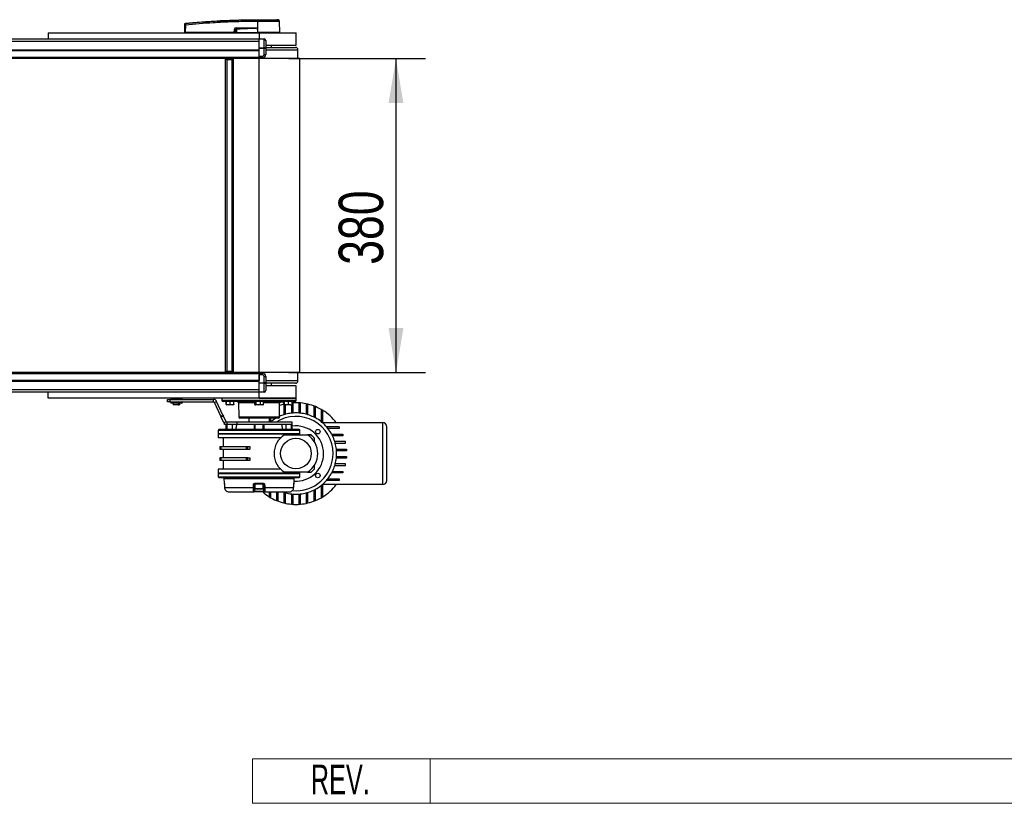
# Model space of a CAD drawing. Header units: millimetres. Extents: x 0 to 420, y 0 to 297.
# Tile 9 of 68: x 199 to 266, y 66 to 119. Entities that reach past the tile are written whole.
import ezdxf
from ezdxf.enums import TextEntityAlignment as Align

# ---------------------------------------------------------------- set-up
doc = ezdxf.new("R2010")
doc.units = ezdxf.units.MM
doc.layers.add('CARTIGLIO', color=140, linetype='Continuous')
doc.layers.add('QUOTE', color=174, linetype='Continuous')
doc.styles.add('SLDTEXTSTYLE0', font='TXT', dxfattribs={"width": 0.638298})
doc.styles.add('SLDTEXTSTYLE3', font='TXT', dxfattribs={"width": 0.75})
doc.dimstyles.new('SLDDIMSTYLE0', dxfattribs={"dimtxt": 3, "dimasz": 3, "dimexe": 0, "dimexo": 0.0625, "dimgap": 0.75, "dimtad": 1, "dimlfac": 17.920366, "dimrnd": 1e-09, "dimzin": 12, "dimdsep": 46, "dimtxsty": 'SLDTEXTSTYLE3', "dimsah": 1, "dimcen": 0.09, "dimadec": 0, "dimazin": 3, "dimtfac": 1, "dimtdec": 3, "dimtofl": 0, "dimtmove": 0, "dimatfit": 3, "dimfxl": 0, "dimfrac": 2, "dimtolj": 1, "dimtzin": 12, "dimarcsym": 0})

# ---------------------------------------------------------------- blocks, each defined once
blk = doc.blocks.new('SW_NOTE_0_27')
at = {"layer": 'CARTIGLIO', "color": 0, "insert": (2.34, 2.578), "char_height": 2, "attachment_point": 2, "style": 'SLDTEXTSTYLE0'}
blk.add_mtext('REV.', dxfattribs=at)
blk = doc.blocks.new('Cartiglio ALUSIC')
at = {"color": 161, "linetype": 'Continuous', "lineweight": 18}
for p, q in [((113.971, 150.999), (113.971, 153.999)), ((113.971, 153.999), (313.621, 153.999)), ((125.971, 153.999), (125.971, 150.999)), ((113.971, 150.999), (313.621, 150.999))]:
    blk.add_line(p, q, dxfattribs=at)
at = {"layer": 'CARTIGLIO', "color": 140}
blk.add_blockref('SW_NOTE_0_27', (117.568, 151.037), dxfattribs=at)
at = {"layer": 'CARTIGLIO', "color": 140, "style": 'SLDTEXTSTYLE0', "width": 0.638298}
for tag, height, p in [('AUTOATTR1', 3.5, (223.449, 133.7)), ('AUTOATTR2', 3.5, (221.929, 127.422)), ('AUTOATTR11', 3.5, (222.862, 121.411)), ('AUTOATTR8', 4, (219.244, 110.003)), ('AUTOATTR9', 4, (218.122, 100.423)), ('AUTOATTR0', 4, (249.033, 100.312))]:
    blk.add_attdef(tag, text='', height=height, dxfattribs=at).set_placement(p, align=Align.TOP_CENTER)
at = {"layer": 'CARTIGLIO', "color": 140}
for tag in ['AUTOATTR13', 'AUTOATTR12', 'AUTOATTR10', 'AUTOATTR7', 'AUTOATTR6', 'AUTOATTR5', 'AUTOATTR4', 'AUTOATTR3']:
    blk.add_attdef(tag, (0, 0), '', height=4, dxfattribs=at)
blk = doc.blocks.new('_D_1')
at = {"layer": 'QUOTE'}
for p, q in [((217.629, 116.46), (226.873, 116.46)), ((224.873, 116.46), (224.873, 95.255)), ((217.629, 95.255), (226.873, 95.255))]:
    blk.add_line(p, q, dxfattribs=at)
for points in [[(224.873, 116.46), (224.373, 113.46), (225.373, 113.46)], [(224.873, 95.255), (225.373, 98.255), (224.373, 98.255)]]:
    blk.add_solid(points, dxfattribs=at)
at = {"layer": 'QUOTE', "insert": (221.005, 102.532), "char_height": 3, "attachment_point": 1, "rotation": 90, "style": 'SLDTEXTSTYLE3'}
blk.add_mtext('380', dxfattribs=at)

msp = doc.modelspace()

# ---------------------------------------------------------------- linework, layer by layer
at = {"color": 7, "linetype": 'Continuous', "lineweight": 25}
for p, q in [((215.51263, 119.08263), (215.51271, 119.08263)), ((216.9177, 119.07496), (216.82064, 119.08263)), ((210.60722, 118.2177), (210.61158, 118.71736)), ((210.65247, 118.71736), (210.64811, 118.2177)), ((210.65234, 118.83559), (210.6523, 118.83559)), ((210.65234, 118.83559), (210.6541, 118.83577)), ((213.95809, 118.2177), (213.95897, 118.44296)), ((213.9694, 118.44296), (213.96852, 118.2177)), ((214.08712, 118.38176), (213.9694, 118.44296)), ((215.3903, 118.51985), (214.08076, 118.51985)), ((214.08076, 118.51985), (214.17886, 118.46885)), ((214.08147, 118.53428), (215.39101, 118.53428)), ((215.51255, 118.96499), (215.50349, 118.96499)), ((215.50903, 118.52756), (215.50906, 118.52446)), ((215.50906, 118.52446), (215.51173, 118.2177)), ((215.51255, 118.96499), (215.512, 118.2177)), ((217.02401, 118.2177), (217.01749, 118.96495)), ((194.79683, 117.78301), (215.62919, 117.78301)), ((201.39957, 118.1898), (201.39957, 117.78301)), ((201.39957, 118.1898), (215.62919, 118.1898)), ((203.54681, 118.19119), (203.54681, 118.1898)), ((203.99264, 118.1898), (203.99264, 118.19119)), ((210.60722, 118.2177), (210.64811, 118.2177)), ((210.63439, 118.2177), (210.63487, 118.1898)), ((213.95809, 118.2177), (210.64811, 118.2177)), ((210.65017, 118.2177), (210.65021, 118.1898)), ((213.96852, 118.2177), (213.95809, 118.2177)), ((213.96028, 118.2177), (213.96032, 118.1898)), ((213.96852, 118.2177), (214.09293, 118.2177)), ((213.98779, 118.2177), (213.98814, 118.1898)), ((214.0972, 118.2177), (215.51173, 118.2177)), ((214.10595, 118.2177), (214.10615, 118.1898)), ((215.512, 118.2177), (215.51173, 118.2177)), ((217.02401, 118.2177), (215.512, 118.2177)), ((215.51314, 118.2177), (215.51316, 118.1898)), ((215.62919, 118.1898), (218.1403, 118.1898)), ((215.62919, 118.1898), (215.62919, 117.78301)), ((215.62919, 117.78301), (215.96401, 117.78301)), ((215.62919, 117.76667), (215.62919, 117.78301)), ((215.96401, 117.76667), (215.62919, 117.76667)), ((215.62919, 117.18553), (215.62919, 117.76667)), ((215.96401, 117.78301), (215.96401, 117.76667)), ((215.96401, 117.18553), (215.96401, 117.76667)), ((216.07561, 117.67141), (216.07561, 117.12296)), ((216.99635, 118.1898), (216.99684, 118.2177)), ((218.1403, 117.35276), (218.1403, 118.1898)), ((59.38239, 117.6302), (215.62919, 117.6302)), ((59.38239, 117.05758), (215.62919, 117.05758)), ((215.62919, 117.18553), (215.96401, 117.18553)), ((215.62919, 117.14607), (215.62919, 117.18553)), ((215.96401, 117.14607), (215.62919, 117.14607)), ((215.62919, 116.61116), (215.62919, 117.14607)), ((215.96401, 117.18553), (215.96401, 117.14607)), ((215.96401, 116.72277), (215.96401, 117.14607)), ((216.07561, 117.35276), (218.1403, 117.35276)), ((216.07561, 117.21325), (218.0845, 117.21325)), ((216.07561, 117.12296), (216.07561, 116.72277)), ((216.07561, 117.04585), (217.08878, 117.04585)), ((218.25191, 117.01794), (216.07561, 117.01794)), ((216.46623, 117.21325), (216.46623, 117.35276)), ((217.08878, 117.04585), (218.25191, 117.04585)), ((217.94188, 117.01794), (217.94188, 117.04585)), ((218.04849, 117.01794), (218.04849, 117.04585)), ((218.0566, 117.01794), (218.0566, 117.04585)), ((218.2547, 116.45992), (218.25191, 117.01794)), ((59.38239, 117.00178), (215.62919, 117.00178)), ((59.38239, 116.55536), (215.62919, 116.55536)), ((59.38239, 116.49956), (215.62919, 116.49956)), ((215.62919, 116.45992), (59.38239, 116.45992)), ((213.44345, 116.36228), (213.34581, 116.45992)), ((213.34581, 116.45992), (213.34581, 95.255)), ((213.90384, 116.45992), (213.34581, 116.45992)), ((213.44345, 116.36228), (213.44345, 95.35264)), ((213.80619, 116.36228), (213.44345, 116.36228)), ((213.80619, 116.36228), (213.90384, 116.45992)), ((213.80619, 95.35264), (213.80619, 116.36228)), ((213.90384, 95.255), (213.90384, 116.45992)), ((213.95512, 116.45992), (213.95512, 116.49956)), ((214.49914, 116.49956), (214.49575, 116.45992)), ((215.62919, 116.55536), (215.62919, 117.00178)), ((215.62919, 116.61116), (215.8524, 116.61116)), ((215.62919, 116.49956), (215.62919, 116.55536)), ((215.8524, 116.49956), (215.62919, 116.49956)), ((215.62919, 95.255), (215.62919, 116.45992)), ((218.39141, 116.45992), (215.62919, 116.45992)), ((215.8524, 116.61116), (215.8524, 116.49956)), ((215.96401, 116.72277), (216.07561, 116.72277)), ((218.39141, 95.255), (218.39141, 116.45992)), ((215.62919, 95.255), (59.38239, 95.255)), ((215.62919, 95.21536), (59.38239, 95.21536)), ((215.62919, 95.15956), (59.38239, 95.15956)), ((213.44345, 95.35264), (213.34581, 95.255)), ((213.34581, 95.255), (213.90384, 95.255)), ((213.44345, 95.35264), (213.80619, 95.35264)), ((213.80619, 95.35264), (213.90384, 95.255)), ((213.95512, 95.21536), (213.95512, 95.255)), ((214.49914, 95.21536), (214.49575, 95.255)), ((214.52828, 95.21536), (214.52494, 95.255)), ((218.39141, 95.255), (215.62919, 95.255)), ((215.62919, 95.21536), (215.8524, 95.21536)), ((215.62919, 95.21536), (215.62919, 95.15956)), ((215.62919, 95.15956), (215.62919, 94.71314)), ((215.8524, 95.10375), (215.62919, 95.10375)), ((215.62919, 94.56884), (215.62919, 95.10375)), ((215.8524, 95.10375), (215.8524, 95.21536)), ((218.25191, 94.69697), (218.2547, 95.255)), ((215.62919, 94.71314), (59.38239, 94.71314)), ((215.62919, 94.65733), (59.38239, 94.65733)), ((215.62919, 94.56884), (215.96401, 94.56884)), ((215.62919, 94.52938), (215.62919, 94.56884)), ((215.96401, 94.52938), (215.62919, 94.52938)), ((215.62919, 93.94825), (215.62919, 94.52938)), ((215.96401, 94.56884), (215.96401, 94.99215)), ((215.96401, 94.99215), (216.07561, 94.99215)), ((215.96401, 94.56884), (215.96401, 94.52938)), ((215.96401, 93.94825), (215.96401, 94.52938)), ((216.07561, 94.99215), (216.07561, 94.59196)), ((217.53962, 94.69697), (216.07561, 94.69697)), ((218.25191, 94.69697), (216.07561, 94.69697)), ((216.07561, 94.59196), (216.07561, 94.04351)), ((218.0845, 94.52956), (216.07561, 94.52956)), ((216.46623, 94.36216), (216.46623, 94.52956)), ((218.25191, 94.69697), (217.53962, 94.69697)), ((215.62919, 94.08472), (59.38239, 94.08472)), ((215.62919, 93.9319), (195.03003, 93.9319)), ((201.39957, 93.52512), (201.39957, 93.9319)), ((215.62919, 93.94825), (215.96401, 93.94825)), ((215.62919, 93.9319), (215.62919, 93.94825)), ((215.96401, 93.9319), (215.62919, 93.9319)), ((215.62919, 93.52512), (215.62919, 93.9319)), ((215.96401, 93.94825), (215.96401, 93.9319)), ((218.1403, 94.36216), (216.07636, 94.36216)), ((218.1403, 93.52512), (218.1403, 94.36216)), ((215.62919, 93.52512), (201.39957, 93.52512)), ((209.4372, 93.27428), (209.4372, 93.44169)), ((209.4372, 93.44169), (209.6046, 93.44169)), ((209.6046, 93.27428), (209.4372, 93.27428)), ((209.6046, 93.44169), (209.6046, 93.27428)), ((209.6046, 93.44169), (212.55944, 93.44169)), ((209.6046, 93.27428), (212.55944, 93.27428)), ((209.66967, 93.51482), (209.6666, 93.45622)), ((209.6666, 93.45622), (210.43544, 93.45622)), ((209.6666, 93.25975), (209.66967, 93.20116)), ((210.43544, 93.25975), (209.6666, 93.25975)), ((209.67586, 93.51482), (209.66967, 93.51482)), ((209.66967, 93.20116), (210.43237, 93.20116)), ((210.43237, 93.51482), (209.67586, 93.51482)), ((209.6838, 93.44448), (209.67775, 93.44448)), ((209.67775, 93.27149), (210.4243, 93.27149)), ((209.68682, 93.19058), (209.68082, 93.19058)), ((210.4243, 93.44448), (209.6838, 93.44448)), ((210.42123, 93.19058), (209.68682, 93.19058)), ((209.71063, 93.44448), (209.71063, 93.44169)), ((209.71063, 93.27428), (209.71063, 93.27149)), ((209.82781, 93.19058), (209.82781, 93.10409)), ((209.82781, 93.10409), (209.85571, 93.07618)), ((209.82781, 93.10409), (210.1834, 93.10409)), ((210.16341, 93.07618), (209.85571, 93.07618)), ((210.1834, 93.10409), (210.16341, 93.07618)), ((210.16341, 93.07618), (210.21076, 93.07618)), ((210.23075, 93.18779), (210.1834, 93.18779)), ((210.1834, 93.10409), (210.1834, 93.18779)), ((210.21076, 93.07618), (210.23075, 93.10409)), ((210.24633, 93.07618), (210.21076, 93.07618)), ((210.23075, 93.18779), (210.23075, 93.10409)), ((210.23075, 93.10409), (210.27423, 93.10409)), ((210.24633, 93.07618), (210.27423, 93.10409)), ((210.27423, 93.10409), (210.27423, 93.19058)), ((210.39142, 93.44169), (210.39142, 93.44448)), ((210.39142, 93.27149), (210.39142, 93.27428)), ((210.43544, 93.45622), (210.43237, 93.51482)), ((210.43237, 93.20116), (210.43544, 93.25975)), ((212.55944, 93.27428), (212.55944, 93.44169)), ((212.61001, 93.24206), (212.76174, 93.31281)), ((213.04096, 92.3179), (212.61001, 93.24206)), ((213.19268, 92.38865), (212.76174, 93.31281)), ((213.11808, 93.52512), (213.12054, 93.38415)), ((213.12054, 93.38415), (218.13784, 93.38415)), ((215.62919, 93.30191), (213.20423, 93.30191)), ((213.41706, 93.0932), (213.41706, 93.30191)), ((213.41854, 93.07871), (213.41856, 93.0787)), ((213.5496, 93.0787), (213.41857, 93.0787)), ((213.42008, 93.0932), (213.42008, 93.30191)), ((213.42008, 93.0932), (213.5496, 93.0787)), ((213.5496, 93.0787), (213.67912, 93.0932)), ((213.80713, 93.0787), (213.5496, 93.0787)), ((213.67912, 93.0932), (213.67912, 93.30191)), ((213.67912, 93.0932), (213.80713, 93.0787)), ((213.80713, 93.0787), (213.93515, 93.0932)), ((213.93364, 93.0787), (213.80713, 93.0787)), ((213.93366, 93.0787), (213.93367, 93.07871)), ((213.93515, 93.0932), (213.93515, 93.30191)), ((214.23946, 93.21967), (214.25607, 92.26811)), ((215.3394, 93.21967), (214.23946, 93.21967)), ((215.3394, 93.0932), (215.3394, 93.30191)), ((215.35985, 93.08299), (215.37164, 93.0787)), ((215.38292, 93.0787), (215.37164, 93.0787)), ((215.57134, 93.0787), (215.38292, 93.0787)), ((215.42644, 93.0932), (215.42644, 93.30191)), ((215.42644, 93.0932), (215.57134, 93.0787)), ((215.57134, 93.0787), (215.71623, 93.0932)), ((215.81761, 93.0787), (215.57134, 93.0787)), ((215.62919, 93.52512), (218.1403, 93.52512)), ((218.1403, 93.52512), (215.62919, 93.52512)), ((218.05415, 93.30191), (215.62919, 93.30191)), ((215.71623, 93.0932), (215.71623, 93.30191)), ((215.71623, 93.0932), (215.81761, 93.0787)), ((215.81761, 93.0787), (215.91898, 93.0932)), ((215.88674, 93.0787), (215.81761, 93.0787)), ((215.88674, 93.0787), (215.89854, 93.08299)), ((215.91898, 93.0932), (215.91898, 93.30191)), ((217.01892, 93.21967), (215.91898, 93.21967)), ((217.00231, 92.26811), (217.01892, 93.21967)), ((217.23215, 93.27401), (217.25465, 93.27401)), ((217.23847, 93.27401), (217.23896, 93.30191)), ((217.25465, 93.27401), (217.25484, 93.30191)), ((217.25465, 93.27401), (217.30674, 93.27401)), ((217.30674, 93.0932), (217.30674, 93.30191)), ((217.30884, 93.09294), (217.30884, 92.4099)), ((217.32226, 93.0796), (217.32473, 93.0787)), ((217.48536, 93.0787), (217.32717, 93.0787)), ((217.34759, 93.0932), (217.34759, 93.30191)), ((217.34759, 93.0932), (217.48536, 93.0787)), ((217.42045, 92.44175), (217.42045, 93.0787)), ((217.48536, 93.0787), (217.62313, 93.0932)), ((217.74047, 93.0787), (217.48536, 93.0787)), ((217.62313, 93.0932), (217.62313, 93.30191)), ((217.62313, 93.0932), (217.74047, 93.0787)), ((217.74047, 93.0787), (217.85781, 93.0932)), ((217.74047, 93.0787), (217.83982, 93.0787)), ((217.81107, 93.0787), (217.81107, 92.51463)), ((217.83983, 93.0787), (217.84229, 93.0796)), ((217.85781, 93.0932), (217.85781, 93.30191)), ((217.92267, 93.20446), (217.85781, 93.20446)), ((217.92267, 92.52488), (217.92267, 93.20446)), ((218.13784, 93.38415), (218.1403, 93.52512)), ((218.31329, 93.20446), (218.31329, 92.52488)), ((218.42489, 93.20446), (218.31329, 93.20446)), ((218.42489, 92.51463), (218.42489, 93.20446)), ((218.92711, 93.12146), (218.81551, 93.12146)), ((218.81551, 93.12146), (218.81551, 92.44175)), ((218.92711, 92.4099), (218.92711, 93.12146)), ((219.31773, 92.95778), (219.31773, 92.25582)), ((219.42934, 92.95778), (219.31773, 92.95778)), ((219.42934, 92.19841), (219.42934, 92.95778)), ((219.93156, 92.69987), (219.81995, 92.69987)), ((219.81995, 92.69987), (219.81995, 91.94064)), ((219.93156, 91.84757), (219.93156, 92.69987)), ((213.04096, 92.3179), (213.19268, 92.38865)), ((213.07282, 92.24956), (213.04096, 92.3179)), ((213.22455, 92.32031), (213.07282, 92.24956)), ((213.2506, 91.86832), (213.07282, 92.24956)), ((213.19268, 92.38865), (213.22455, 92.32031)), ((213.40232, 91.93907), (213.22455, 92.32031)), ((213.40232, 91.93907), (213.2506, 91.86832)), ((213.29463, 91.73944), (213.29463, 91.80729)), ((213.35043, 91.76649), (213.35043, 91.73944)), ((213.4529, 91.90685), (213.4529, 91.73944)), ((214.12121, 91.90685), (213.4529, 91.90685)), ((214.12121, 91.90685), (214.12121, 91.73944)), ((217.86129, 91.90685), (214.12121, 91.90685)), ((214.25607, 92.26811), (217.00231, 92.26811)), ((215.62919, 92.18586), (214.33976, 92.18586)), ((214.93166, 92.18586), (214.93166, 91.90685)), ((216.91862, 92.18586), (215.62919, 92.18586)), ((216.32672, 91.90685), (216.32672, 92.18586)), ((216.41601, 91.94064), (216.41601, 92.18586)), ((217.86129, 91.73944), (217.86129, 91.90685)), ((219.93156, 91.87895), (223.97723, 91.87895)), ((223.97723, 87.69377), (223.97723, 91.87895)), ((212.86697, 91.34883), (212.86697, 91.12562)), ((218.39141, 91.34883), (212.86697, 91.34883)), ((212.86697, 91.12562), (212.89487, 91.09772)), ((218.39141, 91.12562), (212.86697, 91.12562)), ((212.86697, 91.09772), (212.86697, 90.8466)), ((218.39141, 91.09772), (212.86697, 91.09772)), ((218.33561, 91.40463), (212.92277, 91.40463)), ((213.35043, 91.73944), (213.29463, 91.73944)), ((213.4529, 91.73944), (213.35043, 91.73944)), ((213.39709, 91.73944), (213.39709, 91.40463)), ((213.41551, 91.40463), (213.41551, 91.73944)), ((214.12121, 91.73944), (213.4529, 91.73944)), ((213.47086, 91.40463), (213.47086, 91.73944)), ((213.81561, 91.73944), (213.81561, 91.40463)), ((217.86129, 91.73944), (214.12121, 91.73944)), ((215.29438, 91.73944), (215.29438, 91.40463)), ((215.34302, 91.73944), (215.34302, 91.40463)), ((215.91536, 91.73944), (215.34302, 91.73944)), ((215.91536, 91.40463), (215.91536, 91.73944)), ((215.96401, 91.40463), (215.96401, 91.73944)), ((217.44277, 91.73944), (217.44277, 91.40463)), ((217.78753, 91.73944), (217.78753, 91.40463)), ((217.84287, 91.73944), (217.84287, 91.40463)), ((217.86129, 91.73944), (217.84287, 91.73944)), ((217.86129, 91.40463), (217.86129, 91.73944)), ((218.36351, 91.09772), (218.39141, 91.12562)), ((218.39141, 91.12562), (218.39141, 91.34883)), ((218.39141, 91.04191), (218.39141, 91.09772)), ((221.03149, 91.59994), (220.17919, 91.59994)), ((221.03149, 91.48833), (220.27226, 91.48833)), ((220.53003, 91.09772), (221.2894, 91.09772)), ((221.03149, 91.59994), (221.03149, 91.48833)), ((221.2894, 91.09772), (221.2894, 90.98611)), ((224.25625, 87.97278), (224.25625, 91.59994)), ((217.08714, 90.8466), (212.86697, 90.8466)), ((213.20179, 90.8466), (213.20179, 90.259)), ((217.33675, 91.04191), (218.89921, 91.04191)), ((219.13895, 91.04191), (218.90898, 91.04191)), ((219.37353, 90.55569), (219.37353, 90.80733)), ((221.2894, 90.98611), (220.58744, 90.98611)), ((221.45308, 90.59549), (220.74152, 90.59549)), ((220.77337, 90.48389), (221.45308, 90.48389)), ((221.45308, 90.48389), (221.45308, 90.59549)), ((212.97858, 90.259), (212.97858, 90.08044)), ((212.97858, 90.259), (213.06413, 90.259)), ((212.97858, 90.08044), (213.06413, 90.08044)), ((213.06413, 90.08044), (213.06413, 90.259)), ((213.06413, 90.259), (214.76649, 90.259)), ((213.06413, 90.08044), (214.76649, 90.08044)), ((213.20179, 90.08044), (213.20179, 89.49228)), ((214.76649, 90.259), (214.76649, 90.08044)), ((214.76649, 90.259), (214.86428, 90.259)), ((214.76649, 90.08044), (214.86428, 90.08044)), ((214.86428, 90.08044), (214.86428, 90.259)), ((214.86428, 90.259), (215.01138, 90.259)), ((214.86428, 90.08044), (215.01138, 90.08044)), ((215.01138, 90.259), (215.01138, 90.08044)), ((220.84625, 90.09327), (221.53608, 90.09327)), ((221.53608, 89.98167), (220.8565, 89.98167)), ((221.53608, 90.09327), (221.53608, 89.98167)), ((212.97858, 89.49228), (212.97858, 89.31371)), ((213.06413, 89.49228), (212.97858, 89.49228)), ((213.06413, 89.31371), (212.97858, 89.31371)), ((213.06413, 89.31371), (213.06413, 89.49228)), ((214.76649, 89.49228), (213.06413, 89.49228)), ((214.76649, 89.31371), (213.06413, 89.31371)), ((213.20179, 89.31371), (213.20179, 88.72611)), ((214.76649, 89.49228), (214.76649, 89.31371)), ((214.86428, 89.49228), (214.76649, 89.49228)), ((214.86428, 89.31371), (214.76649, 89.31371)), ((214.86428, 89.31371), (214.86428, 89.49228)), ((214.86428, 89.49228), (215.01138, 89.49228)), ((215.01138, 89.31371), (214.86428, 89.31371)), ((215.01138, 89.49228), (215.01138, 89.31371)), ((221.45308, 89.08883), (220.77337, 89.08883)), ((221.53608, 89.47944), (220.84625, 89.47944)), ((220.8565, 89.59105), (221.53608, 89.59105)), ((221.45308, 88.97722), (221.45308, 89.08883)), ((221.53608, 89.59105), (221.53608, 89.47944)), ((212.86697, 88.72611), (212.86697, 88.475)), ((217.08714, 88.72611), (212.86697, 88.72611)), ((212.89487, 88.475), (212.86697, 88.4471)), ((212.86697, 88.475), (215.62919, 88.475)), ((212.86697, 88.4471), (212.86697, 88.22389)), ((212.86697, 88.4471), (218.39141, 88.4471)), ((215.62919, 88.475), (218.39141, 88.475)), ((218.89921, 88.5308), (217.33675, 88.5308)), ((218.39141, 88.4471), (218.36351, 88.475)), ((218.39141, 88.475), (218.39141, 88.5308)), ((218.39141, 88.22389), (218.39141, 88.4471)), ((218.90898, 88.5308), (219.13895, 88.5308)), ((219.37353, 88.76539), (219.37353, 89.00576)), ((221.2894, 88.475), (220.53003, 88.475)), ((220.58744, 88.58661), (221.2894, 88.58661)), ((220.74152, 88.97722), (221.45308, 88.97722)), ((221.2894, 88.58661), (221.2894, 88.475)), ((212.86697, 88.22389), (218.39141, 88.22389)), ((212.92277, 88.16809), (218.33561, 88.16809)), ((213.25783, 88.11229), (213.26076, 87.77698)), ((213.25783, 88.11229), (218.00055, 88.11229)), ((213.26076, 87.77698), (213.27871, 87.77698)), ((213.28549, 88.14019), (213.28549, 88.11229)), ((213.28549, 88.14019), (217.97289, 88.14019)), ((213.39709, 88.16809), (213.39709, 88.14019)), ((213.41551, 88.14019), (213.41551, 88.16809)), ((213.47086, 88.14019), (213.47086, 88.16809)), ((213.81561, 88.14019), (213.81561, 88.16809)), ((214.04754, 88.14019), (214.04229, 88.16809)), ((215.29438, 88.16809), (215.29438, 88.14019)), ((215.33814, 87.77698), (215.92024, 87.77698)), ((215.34302, 88.16809), (215.34302, 88.14019)), ((215.91536, 88.14019), (215.91536, 88.16809)), ((215.96401, 88.14019), (215.96401, 88.16809)), ((217.21609, 88.16809), (217.21084, 88.14019)), ((217.44277, 88.14019), (217.44277, 88.16809)), ((217.78753, 88.16809), (217.78753, 88.14019)), ((217.84287, 88.16809), (217.84287, 88.14019)), ((217.86129, 88.14019), (217.86129, 88.16809)), ((217.97289, 88.11229), (217.97289, 88.14019)), ((217.97967, 87.77698), (217.99762, 87.77698)), ((217.99762, 87.77698), (218.00055, 88.11229)), ((221.03149, 87.97278), (220.17919, 87.97278)), ((220.27226, 88.08438), (221.03149, 88.08438)), ((221.03149, 88.08438), (221.03149, 87.97278)), ((213.29094, 87.69456), (213.29164, 87.69474)), ((213.29137, 87.69446), (213.29368, 87.49572)), ((213.29368, 87.49561), (213.29368, 87.4955)), ((213.29398, 87.49578), (215.24887, 87.49578)), ((213.60468, 87.19155), (215.25349, 87.19155)), ((216.00489, 87.19155), (215.25349, 87.19155)), ((215.30928, 87.24637), (215.9491, 87.24637)), ((215.3171, 87.69425), (215.31363, 87.49529)), ((215.35017, 87.69425), (215.3171, 87.69425)), ((215.91338, 87.72167), (215.345, 87.72167)), ((215.35017, 87.72167), (215.35017, 87.42034)), ((215.35017, 87.42034), (215.90265, 87.42034)), ((215.87473, 87.38685), (215.38365, 87.38685)), ((215.90265, 87.42034), (215.90821, 87.42034)), ((215.90821, 87.42034), (215.90821, 87.72167)), ((215.94128, 87.69425), (215.90821, 87.69425)), ((215.94475, 87.49529), (215.94128, 87.69425)), ((216.00489, 87.19155), (217.6537, 87.19155)), ((216.00952, 87.49578), (217.9644, 87.49578)), ((216.3044, 87.19155), (216.3044, 86.87285)), ((216.41601, 86.87285), (216.41601, 87.19155)), ((216.80662, 87.19155), (216.80662, 86.61493)), ((216.91823, 86.61493), (216.91823, 87.19155)), ((217.30884, 87.16282), (217.30884, 86.45126)), ((217.42045, 86.45126), (217.42045, 87.13097)), ((217.9647, 87.4955), (217.96702, 87.69446)), ((217.96674, 87.69474), (217.96745, 87.69457)), ((218.81551, 87.13097), (218.81551, 86.45126)), ((218.92711, 86.45126), (218.92711, 87.16282)), ((219.31773, 87.31689), (219.31773, 86.61493)), ((219.42934, 86.61493), (219.42934, 87.37431)), ((219.81995, 87.63207), (219.81995, 86.87285)), ((219.93156, 86.87285), (219.93156, 87.72515)), ((223.97723, 87.69377), (219.93156, 87.69377)), ((216.3044, 86.87285), (216.41601, 86.87285)), ((216.80662, 86.61493), (216.91823, 86.61493)), ((217.30884, 86.45126), (217.42045, 86.45126)), ((217.81107, 87.05809), (217.81107, 86.36826)), ((217.92267, 86.36826), (217.92267, 87.04783)), ((218.31329, 87.04783), (218.31329, 86.36826)), ((218.42489, 86.36826), (218.42489, 87.05809)), ((218.81551, 86.45126), (218.92711, 86.45126)), ((219.31773, 86.61493), (219.42934, 86.61493)), ((219.81995, 86.87285), (219.93156, 86.87285)), ((217.81107, 86.36826), (217.92267, 86.36826)), ((218.31329, 86.36826), (218.42489, 86.36826))]:
    msp.add_line(p, q, dxfattribs=at)
at = {"color": 7, "linetype": 'Continuous', "lineweight": 25, "flags": 128}
for points in [[(215.3903, 118.51985), (215.4568, 118.52244), (215.50906, 118.52446)], [(213.29136, 87.69446), (213.29102, 87.69452), (213.29094, 87.69456)], [(213.29164, 87.69474), (213.29295, 87.58316), (213.29398, 87.49578)], [(213.29368, 87.4955), (213.29334, 87.49556), (213.29398, 87.49578)], [(215.24887, 87.49578), (215.25086, 87.60736), (215.25243, 87.69474)], [(216.00595, 87.69474), (216.00795, 87.58316), (216.00952, 87.49578)], [(217.30884, 87.16282), (217.25879, 87.17878), (217.22098, 87.19155)], [(217.9644, 87.49578), (217.96571, 87.60736), (217.96674, 87.69474)], [(217.9644, 87.49578), (217.96504, 87.49556), (217.9647, 87.4955)], [(217.96745, 87.69457), (217.96736, 87.69452), (217.96701, 87.69446)]]:
    msp.add_lwpolyline(points, dxfattribs=at)
at = {"color": 7, "linetype": 'Continuous', "lineweight": 25}
for centre, radius in [((219.59766, 91.26604), 0.15346), ((218.11798, 89.78636), 1.03234), ((219.59766, 88.30667), 0.15346)]:
    msp.add_circle(centre, radius, dxfattribs=at)
for centre, radius, start, end in [((215.92268, 118.98856), 0.41985, 168.1201678, 183.2190123), ((217.77569, 118.81692), 2.27853, 173.3031905, 173.4966106), ((215.93179, 118.98828), 0.41989, 168.0817426, 183.1800729), ((216.90589, 118.96398), 0.1116, 0.5000113, 83.9231277), ((210.63202, 117.48195), 1.23558, 89.0518988, 90.9481012), ((210.65665, 118.78278), 0.04451, 96.1041945, 179.3841407), ((213.96418, 119.86424), 1.42129, 269.78976, 270.21024), ((213.96587, 118.53277), 0.11561, 353.5856583, 0.7475902), ((175.63671, 116.60608), 38.58714, 2.7312588, 2.7669963), ((215.27541, 118.53277), 0.11561, 353.5856583, 0.7475902), ((215.96401, 117.67141), 0.1116, 0, 90), ((218.0845, 117.04585), 0.16741, 0, 90), ((215.8524, 116.72277), 0.1116, 270, 0), ((215.8524, 116.72277), 0.22321, 270, 0), ((215.8524, 94.99215), 0.22321, 0, 90), ((215.8524, 94.99215), 0.1116, 0, 90), ((218.0845, 94.69697), 0.16741, 270, 0), ((215.96401, 94.04351), 0.1116, 270, 0), ((209.67775, 93.45564), 0.01116, 177, 270), ((209.67775, 93.26033), 0.01116, 90, 183), ((209.68082, 93.51423), 0.01116, 102.6874079, 177), ((209.68082, 93.20174), 0.01116, 183, 270), ((210.42123, 93.20174), 0.01116, 270, 357), ((210.42123, 93.51423), 0.01116, 3, 77.3125921), ((210.4243, 93.45564), 0.01116, 270, 3), ((210.4243, 93.26033), 0.01116, 357, 90), ((212.55944, 93.21848), 0.22321, 25, 90), ((212.55944, 93.21848), 0.0558, 25, 90), ((213.20423, 93.38562), 0.0837, 181, 270), ((214.15577, 93.21821), 0.0837, 1, 90), ((218.11798, 89.78636), 3.43185, 103.637155, 108.7346062), ((217.10261, 93.21821), 0.0837, 90, 179), ((218.11798, 89.78636), 3.43185, 84.8691323, 94.3477694), ((218.05415, 93.38562), 0.0837, 270, 359), ((218.11798, 89.78636), 3.43185, 76.362845, 84.8691323), ((218.11798, 89.78636), 3.43185, 67.5353208, 76.362845), ((218.11798, 89.78636), 2.74548, 107.1404751, 113.9659636), ((218.11798, 89.78636), 2.74548, 104.7181915, 107.1404751), ((218.11798, 89.78636), 2.74548, 96.4184318, 104.7181915), ((218.11798, 89.78636), 2.74548, 94.0793649, 96.4184318), ((218.11798, 89.78636), 2.74548, 85.9206351, 94.0793649), ((218.11798, 89.78636), 2.74548, 83.5815682, 85.9206351), ((218.11798, 89.78636), 2.74548, 75.2818085, 83.5815682), ((218.11798, 89.78636), 2.74548, 72.8595249, 75.2818085), ((218.11798, 89.78636), 2.74548, 64.0878925, 72.8595249), ((218.11798, 89.78636), 3.43185, 58.0988561, 67.5353208), ((218.11798, 89.78636), 3.43185, 37.5718693, 58.0988561), ((214.33976, 92.26957), 0.0837, 181, 270), ((218.11798, 89.78636), 2.74548, 128.3101977, 129.433915), ((218.11798, 89.78636), 2.74548, 119.0750712, 128.3101977), ((218.11798, 89.78636), 2.51111, 0, 122.3875385), ((216.91862, 92.26957), 0.0837, 270, 359), ((218.11798, 89.78636), 2.74548, 61.4684717, 64.0878925), ((218.11798, 89.78636), 2.74548, 51.6898023, 61.4684717), ((218.11798, 89.78636), 2.74548, 48.6567095, 51.6898023), ((218.11798, 89.78636), 2.74548, 41.3432905, 48.6567095), ((223.97723, 91.59994), 0.27901, 0, 90), ((212.92277, 91.34883), 0.0558, 90, 180), ((218.11798, 89.78636), 1.86938, 0, 97.8924159), ((218.33561, 91.34883), 0.0558, 0, 90), ((218.11798, 89.78636), 2.74548, 38.3101977, 41.3432905), ((218.11798, 89.78636), 2.74548, 28.5315283, 38.3101977), ((218.11798, 89.78636), 2.74548, 25.9121075, 28.5315283), ((218.11798, 89.78636), 1.47876, 121.8907918, 238.1092082), ((218.11798, 89.78636), 1.47876, 301.8907918, 58.1092082), ((218.11798, 89.78636), 1.61827, 39.1167438, 50.8832562), ((218.11798, 89.78636), 2.74548, 17.1404751, 25.9121075), ((218.11798, 89.78636), 2.74548, 14.7181915, 17.1404751), ((218.11798, 89.78636), 2.74548, 6.4184318, 14.7181915), ((218.11798, 89.78636), 2.51111, 264.6270851, 0), ((218.11798, 89.78636), 1.86938, 266.3471631, 0), ((218.11798, 89.78636), 2.74548, 4.0793649, 6.4184318), ((218.11798, 89.78636), 2.74548, 355.9206351, 4.0793649), ((218.11798, 89.78636), 2.74548, 342.8595249, 345.2818085), ((218.11798, 89.78636), 2.74548, 345.2818085, 353.5815682), ((218.11798, 89.78636), 2.74548, 353.5815682, 355.9206351), ((218.11798, 89.78636), 1.61827, 309.1167438, 320.8832562), ((218.11798, 89.78636), 2.74548, 321.6898023, 331.4684717), ((218.11798, 89.78636), 2.74548, 331.4684717, 334.0878925), ((218.11798, 89.78636), 2.74548, 334.0878925, 342.8595249), ((212.92277, 88.22389), 0.0558, 180, 270), ((213.31656, 87.77747), 0.0558, 180.5, 239.6562563), ((213.33483, 87.77746), 0.05613, 180.4839293, 208.0175912), ((215.4555, 87.76345), 0.11814, 173.4212519, 200.7118678), ((215.80288, 87.76345), 0.11814, 339.2881322, 6.5787481), ((217.94182, 87.77747), 0.0558, 300.2284648, 359.5), ((217.92355, 87.77746), 0.05613, 332.0869882, 359.5159998), ((218.33561, 88.22389), 0.0558, 270, 0), ((218.11798, 89.78636), 2.74548, 311.3432905, 318.6567095), ((218.11798, 89.78636), 2.74548, 318.6567095, 321.6898023), ((223.97723, 87.97278), 0.27901, 270, 0), ((215.29217, 88.94854), 1.4534, 268.2925356, 270.845926), ((215.29572, 89.14884), 1.45474, 268.2948949, 270.8423603), ((215.25349, 87.24735), 0.0558, 270, 359), ((215.38365, 87.42034), 0.03348, 180, 270), ((218.11798, 89.78636), 3.43185, 229.1213649, 238.0988561), ((215.87473, 87.42034), 0.03348, 270, 0), ((215.96267, 89.14884), 1.45474, 269.1576397, 271.7051051), ((215.96621, 88.94854), 1.4534, 269.154074, 271.7074644), ((216.00489, 87.24735), 0.0558, 181, 270), ((218.11798, 89.78636), 2.74548, 252.8595249, 255.2818085), ((218.11798, 89.78636), 2.74548, 255.2818085, 263.5815682), ((218.11798, 89.78636), 2.74548, 276.4184318, 284.7181915), ((218.11798, 89.78636), 2.74548, 284.7181915, 287.1404751), ((218.11798, 89.78636), 2.74548, 287.1404751, 295.9121075), ((218.11798, 89.78636), 2.74548, 295.9121075, 298.5315283), ((218.11798, 89.78636), 2.74548, 298.5315283, 308.3101977), ((218.11798, 89.78636), 2.74548, 308.3101977, 311.3432905), ((218.11798, 89.78636), 3.43185, 301.9011439, 322.4281307), ((218.11798, 89.78636), 3.43185, 238.0988561, 247.5353208), ((218.11798, 89.78636), 3.43185, 247.5353208, 256.362845), ((218.11798, 89.78636), 3.43185, 256.362845, 264.8691323), ((218.11798, 89.78636), 2.74548, 263.5815682, 265.9206351), ((218.11798, 89.78636), 2.74548, 265.9206351, 274.0793649), ((218.11798, 89.78636), 2.74548, 274.0793649, 276.4184318), ((218.11798, 89.78636), 3.43185, 275.1308677, 283.637155), ((218.11798, 89.78636), 3.43185, 283.637155, 292.4646792), ((218.11798, 89.78636), 3.43185, 292.4646792, 301.9011439), ((218.11798, 89.78636), 3.43185, 264.8691323, 275.1308677)]:
    msp.add_arc(centre, radius, start, end, dxfattribs=at)
for centre, major_axis, ratio, start_param, end_param in [((214.15697, 118.38608), (0.18974, -0.09332), 0.60672542, 2.25200573, 3.42889257), ((214.15557, 118.38623), (0.17951, -0.08885), 0.5569608, 2.25321842, 3.43010526), ((214.22511, 118.35007), (0.12786, -0.06803), 0.77058227, 2.30113884, 3.47802567), ((214.22511, 118.35032), (0.11161, -0.05899), 0.66301777, 2.29905058, 3.47593741), ((215.96401, 117.67141), (0.1116, 0), 0.85355339, 0, 1.57079633), ((215.96401, 117.12296), (0.1116, 0), 0.56066017, 0, 1.57079633), ((215.96401, 117.12296), (0.1116, 0), 0.20710678, 0, 1.57079633), ((215.96401, 94.59196), (0.1116, 0), 0.20710678, 4.71238898, 6.28318531), ((215.96401, 94.59196), (0.1116, 0), 0.56066017, 4.71238898, 6.28318531), ((215.96401, 94.04351), (0.1116, 0), 0.85355339, 4.71238898, 6.28318531)]:
    msp.add_ellipse(centre, major_axis=major_axis, ratio=ratio, start_param=start_param, end_param=end_param, dxfattribs=at)
for points, knots in [([(210.65192, 118.82703), (211.28031, 118.88438), (212.23806, 118.97178), (213.5286, 119.03607), (214.5204, 119.07013), (215.18056, 119.0701), (215.51182, 119.07499), (215.51182, 119.07499)], [0, 0, 0, 0, 0.38876695, 0.59252789, 0.79628932, 0.99999932, 1, 1, 1, 1]), ([(210.65234, 118.83559), (210.67108, 118.8375), (210.78677, 118.84924), (211.29435, 118.89878), (212.33724, 118.98398), (213.84189, 119.06585), (214.95549, 119.07704), (215.51263, 119.08263)], [0, 0, 0, 0, 0.01170126, 0.07220884, 0.31419353, 0.65688711, 1, 1, 1, 1]), ([(215.51182, 119.07499), (215.51182, 119.07499), (215.51487, 119.075), (215.51791, 119.075), (215.52095, 119.07499)], [0, 0, 0, 0, 0.00036549, 1, 1, 1, 1]), ([(215.51271, 119.08263), (215.59555, 119.08263), (215.7615, 119.08263), (216.00595, 119.08263), (216.23317, 119.08263), (216.43522, 119.08263), (216.60163, 119.08263), (216.7258, 119.08263), (216.80603, 119.08263), (216.81577, 119.08263), (216.82064, 119.08263)], [0, 0, 0, 0, 0.12488045, 0.25013958, 0.37464939, 0.49981249, 0.62476421, 0.74955772, 0.87492377, 1, 1, 1, 1]), ([(215.52095, 119.07499), (215.58655, 119.07498), (215.71776, 119.07496), (215.92001, 119.07498), (216.12133, 119.07498), (216.31556, 119.07493), (216.48988, 119.07498), (216.64023, 119.07498), (216.76148, 119.07496), (216.8505, 119.07502), (216.90688, 119.07495), (216.9141, 119.07495), (216.9177, 119.07496)], [0, 0, 0, 0, 0.09230362, 0.18460708, 0.28653845, 0.3884688, 0.49039805, 0.59232883, 0.69424704, 0.79616636, 0.8980845, 1, 1, 1, 1]), ([(210.61158, 118.71736), (210.6116, 118.72002), (210.61169, 118.73012), (210.61184, 118.74728), (210.612, 118.76554), (210.61211, 118.77888), (210.61214, 118.7818), (210.61215, 118.78325)], [0, 0, 0, 0, 0.08210774, 0.31165455, 0.54070711, 0.77036972, 1, 1, 1, 1]), ([(210.61215, 118.78325), (210.61218, 118.78647), (210.61222, 118.79083), (210.61222, 118.79142), (210.61222, 118.79157)], [0, 0, 0, 0, 0.73657409, 1, 1, 1, 1]), ([(210.61222, 118.79157), (210.61229, 118.79312), (210.61256, 118.79975), (210.616, 118.81118), (210.62496, 118.82355), (210.63747, 118.83258), (210.64736, 118.83459), (210.6523, 118.83559)], [0, 0, 0, 0, 0.07160669, 0.30681144, 0.53787451, 0.76893725, 1, 1, 1, 1]), ([(210.65192, 118.82703), (210.6516, 118.82457), (210.65097, 118.81964), (210.65072, 118.79741), (210.65105, 118.76706), (210.65175, 118.73856), (210.65232, 118.72178), (210.65247, 118.71736)], [0, 0, 0, 0, 0.22968814, 0.45959689, 0.68877935, 0.91808895, 1, 1, 1, 1]), ([(210.6523, 118.83559), (210.65227, 118.83543), (210.65216, 118.83482), (210.65202, 118.83033), (210.65192, 118.82703)], [0, 0, 0, 0, 0.26388418, 1, 1, 1, 1]), ([(215.50349, 118.96499), (215.17369, 118.96293), (214.51407, 118.95882), (213.52496, 118.92653), (212.23649, 118.86178), (211.28015, 118.77459), (210.65247, 118.71736)], [0, 0, 0, 0, 0.20362021, 0.40724063, 0.61094774, 1, 1, 1, 1]), ([(214.08712, 118.38176), (214.09039, 118.38177), (214.09623, 118.38179), (214.1036, 118.38177), (214.10685, 118.38176)], [0, 0, 0, 0, 0.56, 1, 1, 1, 1]), ([(214.09293, 118.2177), (214.09113, 118.2483), (214.08793, 118.30289), (214.08737, 118.35768), (214.08712, 118.38176)], [0, 0, 0, 0, 0.56058603, 1, 1, 1, 1]), ([(214.10685, 118.38176), (214.10599, 118.35111), (214.10445, 118.29632), (214.09942, 118.24174), (214.0972, 118.2177)], [0, 0, 0, 0, 0.55939227, 1, 1, 1, 1]), ([(214.17886, 118.46885), (214.40497, 118.47907), (214.80875, 118.49731), (215.2126, 118.51296), (215.3903, 118.51985)], [0, 0, 0, 0, 0.55997408, 1, 1, 1, 1]), ([(215.50906, 118.52446), (215.26106, 118.50791), (214.81822, 118.47834), (214.37502, 118.45505), (214.18002, 118.44481)], [0, 0, 0, 0, 0.56002694, 1, 1, 1, 1]), ([(215.39101, 118.53428), (215.40242, 118.53416), (215.4362, 118.53384), (215.47592, 118.53395), (215.50348, 118.52863), (215.50903, 118.52756)], [0, 0, 0, 0, 0.28926734, 0.85682964, 1, 1, 1, 1]), ([(217.01749, 118.96495), (217.01378, 118.96497), (217.00626, 118.96499), (216.94574, 118.965), (216.84996, 118.96494), (216.71981, 118.96497), (216.55758, 118.965), (216.37052, 118.96491), (216.16062, 118.965), (215.94441, 118.96497), (215.72548, 118.96496), (215.58407, 118.96498), (215.51255, 118.96499)], [0, 0, 0, 0, 0.10046502, 0.20384345, 0.30430944, 0.40768894, 0.50815524, 0.61153497, 0.71200234, 0.81538328, 0.9066108, 1, 1, 1, 1]), ([(214.09293, 118.2177), (214.09331, 118.2177), (214.09421, 118.2177), (214.09573, 118.2177), (214.0968, 118.2177), (214.0972, 118.2177)], [0, 0, 0, 0, 0.31939567, 0.74819126, 1, 1, 1, 1]), ([(214.52358, 116.45992), (214.52374, 116.46198), (214.52479, 116.4752), (214.52602, 116.48841), (214.52705, 116.49956)], [0, 0, 0, 0, 0.15570087, 1, 1, 1, 1]), ([(213.41706, 93.0932), (213.41717, 93.09142), (213.41766, 93.08275), (213.41817, 93.08049), (213.41857, 93.0787)], [0, 0, 0, 0, 0.20618569, 1, 1, 1, 1]), ([(213.41857, 93.0787), (213.41905, 93.08122), (213.41955, 93.08388), (213.42005, 93.09273), (213.42008, 93.0932)], [0, 0, 0, 0, 0.9470257, 1, 1, 1, 1]), ([(213.93515, 93.0932), (213.93512, 93.09273), (213.93463, 93.08388), (213.93412, 93.08122), (213.93364, 93.0787)], [0, 0, 0, 0, 0.0529743, 1, 1, 1, 1]), ([(215.3394, 93.0932), (215.34236, 93.09142), (215.35673, 93.08275), (215.37133, 93.08049), (215.38292, 93.0787)], [0, 0, 0, 0, 0.20618569, 1, 1, 1, 1]), ([(215.38292, 93.0787), (215.39674, 93.08122), (215.41133, 93.08388), (215.42568, 93.09273), (215.42644, 93.0932)], [0, 0, 0, 0, 0.947025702, 1, 1, 1, 1]), ([(215.91898, 93.0932), (215.91822, 93.09273), (215.91132, 93.08841), (215.90431, 93.08708), (215.89806, 93.08589)], [0, 0, 0, 0, 0.11013434, 1, 1, 1, 1]), ([(217.04181, 93.27401), (217.05602, 93.27401), (217.09034, 93.27401), (217.14499, 93.27401), (217.1953, 93.27401), (217.22706, 93.27401), (217.23936, 93.27401), (217.23713, 93.27401), (217.23662, 93.27401)], [0, 0, 0, 0, 0.14496713, 0.35013613, 0.55662055, 0.7337847, 0.93890604, 1, 1, 1, 1]), ([(217.30674, 93.0932), (217.30813, 93.09142), (217.31488, 93.08275), (217.32173, 93.08049), (217.32717, 93.0787)], [0, 0, 0, 0, 0.20618569, 1, 1, 1, 1]), ([(217.32717, 93.0787), (217.33365, 93.08122), (217.3405, 93.08388), (217.34724, 93.09273), (217.34759, 93.0932)], [0, 0, 0, 0, 0.9470257, 1, 1, 1, 1]), ([(217.85781, 93.0932), (217.85745, 93.09273), (217.85072, 93.08388), (217.84387, 93.08122), (217.83738, 93.0787)], [0, 0, 0, 0, 0.0529743, 1, 1, 1, 1]), ([(214.10407, 91.73944), (214.09047, 91.66421), (214.07049, 91.5536), (214.04912, 91.44073), (214.04229, 91.40463)], [0, 0, 0, 0, 0.68016833, 1, 1, 1, 1]), ([(217.15431, 91.73944), (217.16791, 91.66421), (217.1879, 91.5536), (217.20926, 91.44073), (217.21609, 91.40463)], [0, 0, 0, 0, 0.68016834, 1, 1, 1, 1]), ([(213.27871, 87.77698), (213.27996, 87.77605), (213.28244, 87.77418), (213.28628, 87.75959), (213.28943, 87.73808), (213.29121, 87.71497), (213.29153, 87.70012), (213.29164, 87.69474)], [0, 0, 0, 0, 0.22191221, 0.44275024, 0.6617521, 0.8773894, 1, 1, 1, 1]), ([(215.25243, 87.69474), (215.25353, 87.70407), (215.25575, 87.72278), (215.27079, 87.74745), (215.29261, 87.76601), (215.31643, 87.77564), (215.33209, 87.77661), (215.33814, 87.77698)], [0, 0, 0, 0, 0.211904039, 0.424864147, 0.641044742, 0.861182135, 1, 1, 1, 1]), ([(215.92024, 87.77698), (215.92995, 87.77605), (215.94932, 87.77418), (215.97513, 87.75959), (215.99456, 87.73808), (216.00439, 87.71497), (216.00554, 87.70012), (216.00595, 87.69474)], [0, 0, 0, 0, 0.22191221, 0.44275024, 0.6617521, 0.8773894, 1, 1, 1, 1]), ([(217.96674, 87.69474), (217.967, 87.70407), (217.96752, 87.72278), (217.97012, 87.74745), (217.97353, 87.76601), (217.97692, 87.77564), (217.97891, 87.77661), (217.97967, 87.77698)], [0, 0, 0, 0, 0.21190404, 0.42486415, 0.64104474, 0.86118213, 1, 1, 1, 1]), ([(213.28551, 87.75309), (213.28554, 87.75299), (213.28563, 87.75272), (213.28661, 87.74858), (213.28809, 87.73934), (213.28958, 87.72675), (213.29004, 87.71657), (213.29021, 87.71277)], [0, 0, 0, 0, 0.10169302, 0.27100647, 0.51535631, 0.81957296, 1, 1, 1, 1]), ([(213.29021, 87.71277), (213.29047, 87.70912), (213.29088, 87.70325), (213.29082, 87.69696), (213.2908, 87.69457)], [0, 0, 0, 0, 0.62158321, 1, 1, 1, 1]), ([(213.29398, 87.49578), (213.29773, 87.46159), (213.30523, 87.39327), (213.35866, 87.3025), (213.43678, 87.23372), (213.52372, 87.19687), (213.58153, 87.19307), (213.60468, 87.19155)], [0, 0, 0, 0, 0.21287359, 0.42546251, 0.63920635, 0.85549824, 1, 1, 1, 1]), ([(215.25349, 87.19155), (215.25241, 87.19502), (215.25025, 87.20198), (215.24832, 87.25633), (215.24757, 87.33604), (215.2479, 87.42116), (215.24861, 87.47577), (215.24887, 87.49578)], [0, 0, 0, 0, 0.21982892, 0.43999401, 0.65884934, 0.87496666, 1, 1, 1, 1]), ([(215.31363, 87.49529), (215.31334, 87.47892), (215.31256, 87.43422), (215.31135, 87.36454), (215.31021, 87.29933), (215.30943, 87.2549), (215.30933, 87.24922), (215.30928, 87.24637)], [0, 0, 0, 0, 0.1247127, 0.34042654, 0.55918865, 0.77962349, 1, 1, 1, 1]), ([(215.345, 87.72167), (215.34303, 87.72154), (215.33791, 87.72122), (215.3302, 87.71802), (215.32313, 87.71188), (215.31821, 87.70368), (215.31747, 87.69737), (215.3171, 87.69425)], [0, 0, 0, 0, 0.14001619, 0.36327889, 0.58147636, 0.79302006, 1, 1, 1, 1]), ([(215.94128, 87.69425), (215.94114, 87.69605), (215.94077, 87.70104), (215.93752, 87.70878), (215.9312, 87.7159), (215.92287, 87.72072), (215.91655, 87.72135), (215.91338, 87.72167)], [0, 0, 0, 0, 0.11947659, 0.33202034, 0.55185939, 0.77576469, 1, 1, 1, 1]), ([(215.9491, 87.24637), (215.94908, 87.24762), (215.94902, 87.25073), (215.9485, 87.28085), (215.94751, 87.3371), (215.94622, 87.41137), (215.94524, 87.46732), (215.94475, 87.49529)], [0, 0, 0, 0, 0.144881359, 0.361552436, 0.575339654, 0.787642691, 1, 1, 1, 1]), ([(216.00952, 87.49578), (216.00992, 87.46159), (216.01073, 87.39327), (216.01065, 87.3025), (216.00948, 87.23372), (216.00743, 87.19687), (216.00562, 87.19307), (216.00489, 87.19155)], [0, 0, 0, 0, 0.21287359, 0.42546251, 0.63920635, 0.85549824, 1, 1, 1, 1]), ([(217.6537, 87.19155), (217.68903, 87.19502), (217.75974, 87.20198), (217.85378, 87.25633), (217.92399, 87.33604), (217.95915, 87.42116), (217.96299, 87.47577), (217.9644, 87.49578)], [0, 0, 0, 0, 0.21982892, 0.43999401, 0.65884934, 0.87496666, 1, 1, 1, 1]), ([(217.9675, 87.69459), (217.96749, 87.69568), (217.96747, 87.70096), (217.96779, 87.70599), (217.96805, 87.70999)], [0, 0, 0, 0, 0.20589298, 1, 1, 1, 1]), ([(217.96805, 87.70999), (217.9682, 87.71392), (217.96862, 87.72512), (217.97028, 87.73939), (217.9719, 87.74941), (217.97293, 87.75328), (217.97282, 87.75294), (217.97279, 87.75286)], [0, 0, 0, 0, 0.17693847, 0.50463871, 0.77079622, 0.94793229, 1, 1, 1, 1])]:
    msp.add_open_spline(points, degree=3, knots=knots, dxfattribs=at)
for points in [[(213.2506, 91.86832), (213.26109, 91.84991), (213.28208, 91.8131), (213.33154, 91.77217), (213.38954, 91.74464), (213.43178, 91.74118), (213.4529, 91.73944)], [(213.40232, 91.93907), (213.40495, 91.93447), (213.41019, 91.92526), (213.42256, 91.91503), (213.43706, 91.90815), (213.44762, 91.90728), (213.4529, 91.90685)]]:
    msp.add_open_spline(points, degree=3, dxfattribs=at)

# ---------------------------------------------------------------- block references
at = {"layer": 'CARTIGLIO'}
msp.add_blockref('Cartiglio ALUSIC', (101.2063, -84.82804), dxfattribs=at)

# ---------------------------------------------------------------- dimensions: what is measured, and where the dimension line sits
at = {"layer": 'QUOTE'}
dim = msp.add_linear_dim(base=(222.49137, 95.255), p1=(215.62919, 116.45992), p2=(215.62919, 95.255), angle=90, dimstyle='SLDDIMSTYLE0', dxfattribs=at)
dim.commit()
dim.dimension.update_dxf_attribs({"geometry": '_D_1', "text_midpoint": (222.49137, 105.85746), "dimtype": 160})

doc.saveas('drawing.dxf')
